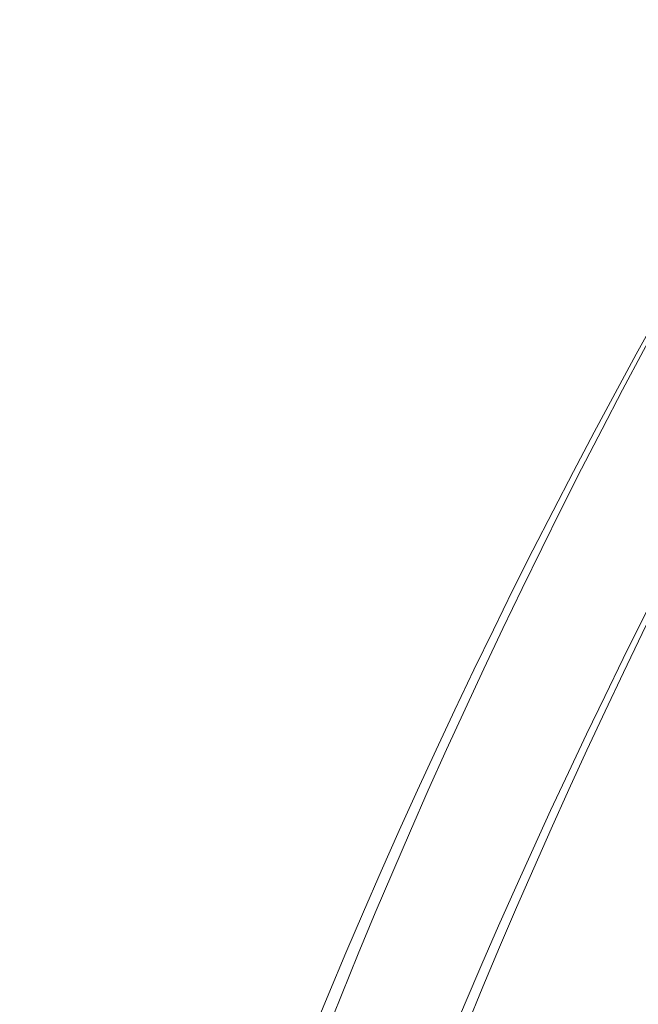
# Model space of a CAD drawing. Header units: millimetres. Extents: x 99250 to 122845, y -19292 to 18303.
# Tile 41 of 99: x 113565 to 114292, y 13257 to 14415. Entities that reach past the tile are written whole.
import ezdxf

# ---------------------------------------------------------------- set-up
doc = ezdxf.new("R2010")
doc.units = ezdxf.units.MM
doc.header["$MEASUREMENT"] = 0
doc.layers.add('IRISH HOUSE_HYD AIRPORT_DRAINAGE LAYOUT 1$0$GREY SCALE', color=8, linetype='Continuous')
doc.layers.add('IRISH HOUSE_HYD AIRPORT_DRAINAGE LAYOUT 1$0$GREYSCALE', color=8, linetype='Continuous', lineweight=0)
doc.layers.add('M-MEP-ELPR-EQUIP', color=6, linetype='Continuous', lineweight=20)

# ---------------------------------------------------------------- blocks, each defined once
blk = doc.blocks.new('IRISH HOUSE_HYD AIRPORT_DRAINAGE LAYOUT 1$0$FLOOR PLAN')
at = {"layer": 'IRISH HOUSE_HYD AIRPORT_DRAINAGE LAYOUT 1$0$GREYSCALE', "color": 8, "lineweight": 0}
for radius, start, end in [(7752.9, 141.70885, 166.51663), (7602.5, 141.77328, 166.24476)]:
    blk.add_arc((21130.7, 10361.1), radius, start, end, dxfattribs=at)
at = {"layer": 'IRISH HOUSE_HYD AIRPORT_DRAINAGE LAYOUT 1$0$GREYSCALE', "color": 8, "lineweight": 0, "ltscale": 0.25}
for centre, radius, start, end in [((21162.4, 10254.8), 7837, 141.32998, 165.79348), ((21207.4, 10240.1), 7731.9, 141.9568, 165.48374)]:
    blk.add_arc(centre, radius, start, end, dxfattribs=at)
blk = doc.blocks.new('IRISH HOUSE_HYD AIRPORT_DRAINAGE LAYOUT 1')
at = {"layer": 'IRISH HOUSE_HYD AIRPORT_DRAINAGE LAYOUT 1$0$GREY SCALE'}
blk.add_blockref('IRISH HOUSE_HYD AIRPORT_DRAINAGE LAYOUT 1$0$FLOOR PLAN', (0, 0), dxfattribs=at)

msp = doc.modelspace()

# ---------------------------------------------------------------- block references
at = {"layer": 'M-MEP-ELPR-EQUIP'}
msp.add_blockref('IRISH HOUSE_HYD AIRPORT_DRAINAGE LAYOUT 1', (100000, 0), dxfattribs=at)

doc.saveas('drawing.dxf')
